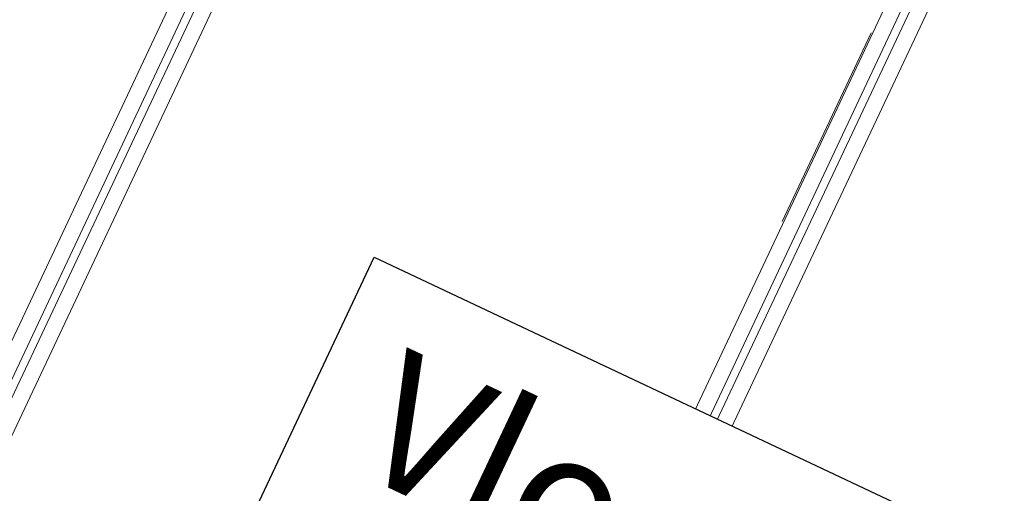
# Model space of a CAD drawing. Header units: metres. Extents: x 136266 to 136452, y 453403 to 453560.
# Tile 10 of 133: x 136349.05 to 136356.35, y 453444.14 to 453447.65. Entities that reach past the tile are written whole.
import ezdxf

# ---------------------------------------------------------------- set-up
doc = ezdxf.new("R2010")
doc.units = ezdxf.units.M
doc.layers.add('A-DETL-BEBOUWING', color=253, linetype='Continuous', lineweight=9)
doc.layers.add('N-WE-OG-BEBOUWING_HOOFDGEBOUW-T25', color=7, linetype='Continuous', lineweight=25)
doc.styles.add('NLCS-ISO-M200-T25', font='txt', dxfattribs={"height": 0.5})

# ---------------------------------------------------------------- blocks, each defined once
blk = doc.blocks.new('859-DO-0010 29-09-2022')
at = {"layer": 'A-DETL-BEBOUWING'}
for p, q in [((91060.00035905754, 22518.18181817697), (91060.00035905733, 15093.18181818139)), ((91180.00035905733, 15093.18181818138), (91180.00035905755, 22518.18181817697)), ((91240.00035905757, 22518.18181817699), (91240.00035905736, 15093.18181818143)), ((91360.00035905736, 15093.18181818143), (91360.00035905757, 22518.18181817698)), ((95860.00035905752, 22518.18181817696), (95860.00035905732, 15093.18181818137)), ((95980.00035905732, 15093.18181818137), (95980.00035905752, 22518.18181817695)), ((96040.00035905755, 22518.18181817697), (96040.00035905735, 15093.18181818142)), ((96160.00035905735, 15093.18181818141), (96160.00035905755, 22518.18181817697)), ((95850.00035905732, 19512.7749134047), (95850.00035905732, 21058.1817081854))]:
    blk.add_line(p, q, dxfattribs=at)

msp = doc.modelspace()

# ---------------------------------------------------------------- block references
at = {"xscale": 0.001, "yscale": 0.001, "zscale": 0.001, "rotation": 334.7650131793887}
msp.add_blockref('859-DO-0010 29-09-2022', (136259.6791283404, 453469.3710543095), dxfattribs=at)

# ---------------------------------------------------------------- next in the draw order: texts
at = {"layer": 'N-WE-OG-BEBOUWING_HOOFDGEBOUW-T25', "insert": (136351.915581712, 453445.2286193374), "char_height": 1, "attachment_point": 1, "rotation": 334.7647804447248, "style": 'NLCS-ISO-M200-T25', "bg_fill": 19, "box_fill_scale": 1.5, "bg_fill_color": 256, "bg_fill_transparency": 0}
msp.add_mtext_dynamic_manual_height_columns('Vloerpeil = +2.235 NAP', width=14.1859937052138, gutter_width=2.5, heights=[0], dxfattribs=at)

doc.saveas('drawing.dxf')
